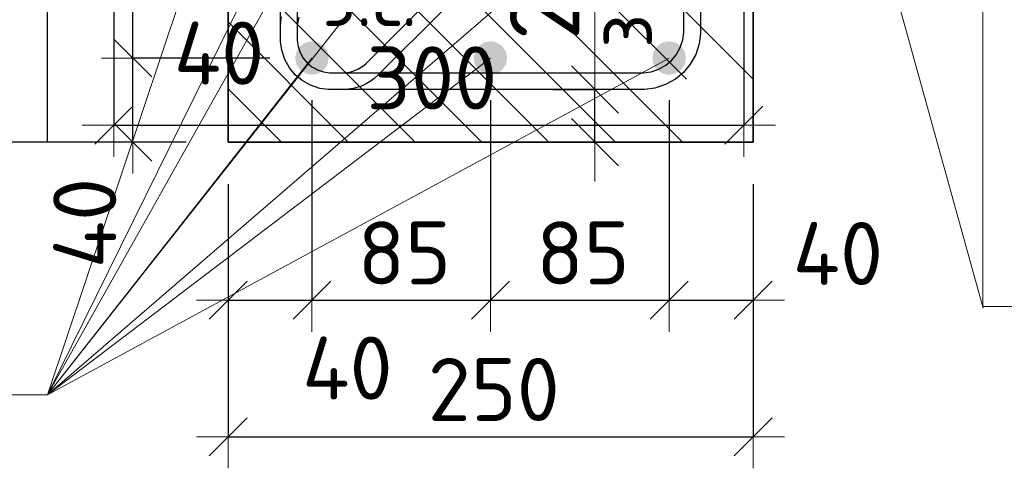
# Model space of a CAD drawing. Header units: metres. Extents: x -38 to 93, y -15 to 21.
# Tile 92 of 195: x 72.101 to 72.57, y 2.937 to 3.15. Entities that reach past the tile are written whole.
import ezdxf

# ---------------------------------------------------------------- set-up
doc = ezdxf.new("R2010")
doc.units = ezdxf.units.M
doc.header["$PDMODE"] = 65
doc.linetypes.add('______4', pattern=[0.135, 0.105, -0.03])
for name, color, linetype, lineweight in [('XR$3$Арм. стержнями нижней зоны', 180, 'Continuous', 35), ('XR$3$Арм.стержн. Хомут', 240, 'Continuous', 35), ('XR$3$Арм.стержн.горизонт. 1', 180, 'Continuous', 35), ('XR$3$ВК__отв в полу 1-2 эт', 220, 'Continuous', 25), ('XR$3$Размерная линия (1)', 7, 'Continuous', 13), ('XR$3$Размерная линия_ общее', 7, 'Continuous', 13), ('XR$5$Размерная линия (1)', 7, 'Continuous', 13)]:
    doc.layers.add(name, color=color, linetype=linetype, lineweight=lineweight)
doc.styles.add('ISOCPEUR', font='txt')
doc.dimstyles.new('DIMSTYLE_10', dxfattribs={"dimtxt": 0.033, "dimasz": 0.0375, "dimexe": 0, "dimexo": 0, "dimgap": 0.0165, "dimtad": 2, "dimdec": 0, "dimlfac": 1000, "dimrnd": 1, "dimzin": 12, "dimdsep": 46, "dimtxsty": 'ISOCPEUR', "dimblk1": 'ALL_ML_STRICH', "dimblk2": 'ALL_ML_STRICH', "dimsah": 1, "dimcen": 0, "dimclrd": 7, "dimclre": 256, "dimclrt": 7, "dimadec": 0, "dimazin": 0, "dimtfac": 1, "dimtdec": 0, "dimtix": 1, "dimtmove": 2, "dimatfit": 3, "dimfxl": 0, "dimtvp": 1.2, "dimtzin": 0, "dimlwd": 0, "dimlwe": -3, "dimarcsym": 0})
doc.dimstyles.new('DIMSTYLE_12', dxfattribs={"dimtxt": 0.03, "dimasz": 0.03, "dimexe": 0, "dimexo": 0, "dimgap": 0.015, "dimtad": 2, "dimdec": 0, "dimlfac": 1000, "dimrnd": 1, "dimzin": 12, "dimdsep": 46, "dimtxsty": 'ISOCPEUR', "dimblk1": 'ALL_ML_STRICH', "dimblk2": 'ALL_ML_STRICH', "dimsah": 1, "dimcen": 0, "dimclrd": 7, "dimclre": 256, "dimclrt": 7, "dimadec": 0, "dimazin": 0, "dimtfac": 1, "dimtdec": 0, "dimtix": 1, "dimtmove": 2, "dimatfit": 3, "dimfxl": 0, "dimtzin": 0, "dimlwd": 0, "dimlwe": -3, "dimarcsym": 0})
doc.dimstyles.new('DIMSTYLE_14', dxfattribs={"dimtxt": 0.03, "dimasz": 0.03, "dimexe": 0, "dimexo": 0, "dimgap": 0.015, "dimtad": 2, "dimdec": 0, "dimlfac": 1000, "dimrnd": 1, "dimzin": 12, "dimdsep": 46, "dimtxsty": 'ISOCPEUR', "dimblk1": 'ALL_ML_STRICH', "dimblk2": 'ALL_ML_STRICH', "dimsah": 1, "dimcen": 0, "dimclrd": 7, "dimclre": 256, "dimclrt": 7, "dimadec": 0, "dimazin": 0, "dimtfac": 1, "dimtdec": 0, "dimtix": 1, "dimtmove": 2, "dimatfit": 3, "dimfxl": 0, "dimtvp": 1.2, "dimtzin": 0, "dimlwd": 0, "dimlwe": -3, "dimarcsym": 0})
doc.dimstyles.new('DIMSTYLE_15', dxfattribs={"dimtxt": 0.03, "dimasz": 0.03, "dimexe": 0, "dimexo": 0, "dimgap": 0.015, "dimtad": 0, "dimdec": 0, "dimlfac": 1000, "dimrnd": 1, "dimzin": 12, "dimdsep": 46, "dimtxsty": 'ISOCPEUR', "dimblk1": 'ALL_ML_STRICH', "dimblk2": 'ALL_ML_STRICH', "dimsah": 1, "dimcen": 0, "dimclrd": 7, "dimclre": 256, "dimclrt": 7, "dimadec": 0, "dimazin": 0, "dimtfac": 1, "dimtdec": 0, "dimtix": 1, "dimtmove": 2, "dimatfit": 3, "dimfxl": 0, "dimtvp": 1.2, "dimtzin": 0, "dimlwd": 0, "dimlwe": -3, "dimarcsym": 0})
doc.dimstyles.new('DIMSTYLE_19', dxfattribs={"dimtxt": 0.03, "dimasz": 0.03, "dimexe": 0, "dimexo": 0, "dimgap": 0.015, "dimtad": 2, "dimdec": 0, "dimlfac": 1000, "dimrnd": 5, "dimzin": 12, "dimdsep": 46, "dimtxsty": 'ISOCPEUR', "dimblk1": 'ALL_ML_STRICH', "dimblk2": 'ALL_ML_STRICH', "dimsah": 1, "dimcen": 0, "dimclrd": 7, "dimclre": 256, "dimclrt": 7, "dimadec": 0, "dimazin": 0, "dimtfac": 1, "dimtdec": 0, "dimtix": 1, "dimtmove": 2, "dimatfit": 3, "dimfxl": 0, "dimtzin": 0, "dimlwd": 0, "dimlwe": -3, "dimarcsym": 0})
doc.dimstyles.new('DIMSTYLE_26', dxfattribs={"dimtxt": 0.03, "dimasz": 0.03, "dimexe": 0, "dimexo": 0, "dimgap": 0.015, "dimtad": 0, "dimdec": 0, "dimlfac": 1000, "dimrnd": 5, "dimzin": 12, "dimdsep": 46, "dimtxsty": 'ISOCPEUR', "dimblk1": 'ALL_ML_STRICH', "dimblk2": 'ALL_ML_STRICH', "dimsah": 1, "dimcen": 0, "dimclrd": 7, "dimclre": 256, "dimclrt": 7, "dimadec": 0, "dimazin": 0, "dimtfac": 1, "dimtdec": 0, "dimtix": 1, "dimtmove": 2, "dimatfit": 3, "dimfxl": 0, "dimtvp": 1.2, "dimtzin": 0, "dimlwd": 0, "dimlwe": -3, "dimarcsym": 0})

# ---------------------------------------------------------------- blocks, each defined once
blk = doc.blocks.new('ALL_ML_STRICH')
at = {"color": 0, "linetype": 'ByBlock', "lineweight": -2}
for p, q in [((0, -0.5), (0, 0.5)), ((-0.3, -0.3), (0.3, 0.3)), ((-1, 0), (0.5, 0))]:
    blk.add_line(p, q, dxfattribs=at)
blk = doc.blocks.new('*D63')
at = {"layer": 'DEFPOINTS', "color": 7, "linetype": 'Continuous', "lineweight": 13, "transparency": 33554687}
for p in [(72.20014, 3.17434), (72.20014, 3.13936), (72.22514, 3.13436)]:
    blk.add_point(p, dxfattribs=at)
at = {"layer": 'XR$3$Размерная линия_ общее', "color": 253, "linetype": 'Continuous', "lineweight": -2, "true_color": 0xa0a0a0, "transparency": 33554687}
for p, q in [((72.20014, 3.15936), (72.20014, 3.17434)), ((72.22514, 3.15436), (72.22514, 3.17434))]:
    blk.add_line(p, q, dxfattribs=at)
at = {"layer": 'XR$3$Размерная линия_ общее', "color": 7, "linetype": 'Continuous', "lineweight": -2, "transparency": 33554687}
blk.add_line((72.20014, 3.17434), (72.22514, 3.17434), dxfattribs=at)
at = {"layer": 'XR$3$Размерная линия_ общее', "color": 7, "linetype": 'Continuous', "lineweight": 13, "transparency": 33554687, "xscale": 0.0375, "yscale": 0.0375, "zscale": 0.0375, "rotation": 180}
blk.add_blockref('ALL_ML_STRICH', (72.20014, 3.17434), dxfattribs=at)
at = {"layer": 'XR$3$Размерная линия_ общее', "color": 7, "linetype": 'Continuous', "lineweight": 13, "transparency": 33554687, "xscale": 0.0375, "yscale": 0.0375, "zscale": 0.0375}
blk.add_blockref('ALL_ML_STRICH', (72.22514, 3.17434), dxfattribs=at)
at = {"layer": 'XR$3$Размерная линия_ общее', "color": 7, "linetype": 'Continuous', "lineweight": 13, "transparency": 33554687, "insert": (72.27186, 3.19834), "char_height": 0.033, "width": 0.066, "attachment_point": 5, "style": 'ISOCPEUR'}
blk.add_mtext('\\A1;{25}', dxfattribs=at)
at = {"layer": 'XR$3$Размерная линия_ общее', "color": 7, "linetype": 'Continuous', "lineweight": 13, "transparency": 33554687, "insert": (72.24492, 3.17413), "char_height": 0.027, "width": 0.00135, "attachment_point": 1, "line_spacing_factor": 0.60241, "style": 'ISOCPEUR'}
blk.add_mtext('з.с.', dxfattribs=at)
blk = doc.blocks.new('*D64')
at = {"layer": 'DEFPOINTS', "color": 7, "linetype": 'Continuous', "lineweight": 13, "transparency": 33554687}
for p in [(72.33484, 3.11697), (72.33984, 3.09197), (72.37483, 3.09197)]:
    blk.add_point(p, dxfattribs=at)
at = {"layer": 'XR$3$Размерная линия_ общее', "color": 253, "linetype": 'Continuous', "lineweight": -2, "true_color": 0xa0a0a0, "transparency": 33554687}
for p, q in [((72.35484, 3.11697), (72.37483, 3.11697)), ((72.35984, 3.09197), (72.37483, 3.09197))]:
    blk.add_line(p, q, dxfattribs=at)
at = {"layer": 'XR$3$Размерная линия_ общее', "color": 7, "linetype": 'Continuous', "lineweight": -2, "transparency": 33554687}
blk.add_line((72.37483, 3.09197), (72.37483, 3.11697), dxfattribs=at)
at = {"layer": 'XR$3$Размерная линия_ общее', "color": 7, "linetype": 'Continuous', "lineweight": 13, "transparency": 33554687, "xscale": 0.0375, "yscale": 0.0375, "zscale": 0.0375}
for p, rotation in [((72.37483, 3.11697), 90), ((72.37483, 3.09197), 270)]:
    blk.add_blockref('ALL_ML_STRICH', p, dxfattribs=dict(at, rotation=rotation))
at = {"layer": 'XR$3$Размерная линия_ общее', "color": 7, "linetype": 'Continuous', "lineweight": 13, "transparency": 33554687, "insert": (72.37504, 3.13675), "char_height": 0.027, "width": 0.00135, "attachment_point": 1, "rotation": 90, "line_spacing_factor": 0.60241, "style": 'ISOCPEUR'}
blk.add_mtext('з.с.', dxfattribs=at)
at = {"layer": 'XR$3$Размерная линия_ общее', "color": 7, "linetype": 'Continuous', "lineweight": 13, "transparency": 33554687, "insert": (72.35083, 3.1637), "char_height": 0.033, "width": 0.066, "attachment_point": 5, "rotation": 90, "style": 'ISOCPEUR'}
blk.add_mtext('\\A1;{25}', dxfattribs=at)
blk = doc.blocks.new('*D73')
at = {"layer": 'DEFPOINTS', "color": 7, "linetype": 'Continuous', "lineweight": 13, "transparency": 33554687}
for p in [(72.20018, 3.39197), (72.07983, 3.09197), (72.20014, 3.09197)]:
    blk.add_point(p, dxfattribs=at)
at = {"layer": 'XR$3$Размерная линия (1)', "color": 9, "linetype": 'Continuous', "lineweight": -2, "true_color": 0xc7c7c7, "transparency": 33554687}
for p, q in [((72.18018, 3.39197), (72.07983, 3.39197)), ((72.18014, 3.09197), (72.07983, 3.09197))]:
    blk.add_line(p, q, dxfattribs=at)
at = {"layer": 'XR$3$Размерная линия (1)', "color": 7, "linetype": 'Continuous', "lineweight": -2, "transparency": 33554687}
blk.add_line((72.07983, 3.09197), (72.07983, 3.39197), dxfattribs=at)
at = {"layer": 'XR$3$Размерная линия (1)', "color": 7, "linetype": 'Continuous', "lineweight": 13, "transparency": 33554687, "xscale": 0.03, "yscale": 0.03, "zscale": 0.03}
for p, rotation in [((72.07983, 3.39197), 90), ((72.07983, 3.09197), 270)]:
    blk.add_blockref('ALL_ML_STRICH', p, dxfattribs=dict(at, rotation=rotation))
at = {"layer": 'XR$3$Размерная линия (1)', "color": 7, "linetype": 'Continuous', "lineweight": 13, "transparency": 33554687, "insert": (72.05733, 3.24347), "char_height": 0.03, "width": 0.09, "attachment_point": 5, "rotation": 90, "style": 'ISOCPEUR'}
blk.add_mtext('\\A1;{300}', dxfattribs=at)
blk = doc.blocks.new('*D74')
at = {"layer": 'DEFPOINTS', "color": 7, "linetype": 'Continuous', "lineweight": 13, "transparency": 33554687}
for p in [(72.20018, 3.09197), (72.45014, 3.09197), (72.20018, 2.95174)]:
    blk.add_point(p, dxfattribs=at)
at = {"layer": 'XR$3$Размерная линия (1)', "color": 9, "linetype": 'Continuous', "lineweight": -2, "true_color": 0xc7c7c7, "transparency": 33554687}
for p, q in [((72.20018, 3.07197), (72.20018, 2.95174)), ((72.45014, 3.07197), (72.45014, 2.95174))]:
    blk.add_line(p, q, dxfattribs=at)
at = {"layer": 'XR$3$Размерная линия (1)', "color": 7, "linetype": 'Continuous', "lineweight": -2, "transparency": 33554687}
blk.add_line((72.20018, 2.95174), (72.45014, 2.95174), dxfattribs=at)
at = {"layer": 'XR$3$Размерная линия (1)', "color": 7, "linetype": 'Continuous', "lineweight": 13, "transparency": 33554687, "xscale": 0.03, "yscale": 0.03, "zscale": 0.03, "rotation": 180}
blk.add_blockref('ALL_ML_STRICH', (72.20018, 2.95174), dxfattribs=at)
at = {"layer": 'XR$3$Размерная линия (1)', "color": 7, "linetype": 'Continuous', "lineweight": 13, "transparency": 33554687, "xscale": 0.03, "yscale": 0.03, "zscale": 0.03}
blk.add_blockref('ALL_ML_STRICH', (72.45014, 2.95174), dxfattribs=at)
at = {"layer": 'XR$3$Размерная линия (1)', "color": 7, "linetype": 'Continuous', "lineweight": 13, "transparency": 33554687, "insert": (72.32666, 2.97424), "char_height": 0.03, "width": 0.09, "attachment_point": 5, "style": 'ISOCPEUR'}
blk.add_mtext('\\A1;{250}', dxfattribs=at)
blk = doc.blocks.new('*D75')
at = {"layer": 'DEFPOINTS', "color": 7, "linetype": 'Continuous', "lineweight": 13, "transparency": 33554687}
for p in [(72.2401, 3.13197), (72.20018, 3.09197), (72.20018, 3.01674)]:
    blk.add_point(p, dxfattribs=at)
at = {"layer": 'XR$3$Размерная линия (1)', "color": 9, "linetype": 'Continuous', "lineweight": -2, "true_color": 0xc7c7c7, "transparency": 33554687}
for p, q in [((72.2401, 3.11197), (72.2401, 3.01674)), ((72.20018, 3.07197), (72.20018, 3.01674))]:
    blk.add_line(p, q, dxfattribs=at)
at = {"layer": 'XR$3$Размерная линия (1)', "color": 7, "linetype": 'Continuous', "lineweight": -2, "transparency": 33554687}
blk.add_line((72.20018, 3.01674), (72.2401, 3.01674), dxfattribs=at)
at = {"layer": 'XR$3$Размерная линия (1)', "color": 7, "linetype": 'Continuous', "lineweight": 13, "transparency": 33554687, "xscale": 0.03, "yscale": 0.03, "zscale": 0.03, "rotation": 180}
blk.add_blockref('ALL_ML_STRICH', (72.20018, 3.01674), dxfattribs=at)
at = {"layer": 'XR$3$Размерная линия (1)', "color": 7, "linetype": 'Continuous', "lineweight": 13, "transparency": 33554687, "xscale": 0.03, "yscale": 0.03, "zscale": 0.03}
blk.add_blockref('ALL_ML_STRICH', (72.2401, 3.01674), dxfattribs=at)
at = {"layer": 'XR$3$Размерная линия (1)', "color": 7, "linetype": 'Continuous', "lineweight": 13, "transparency": 33554687, "insert": (72.25698, 2.98442), "char_height": 0.03, "width": 0.06, "attachment_point": 5, "style": 'ISOCPEUR'}
blk.add_mtext('\\A1;{40}', dxfattribs=at)
blk = doc.blocks.new('*D76')
at = {"layer": 'DEFPOINTS', "color": 7, "linetype": 'Continuous', "lineweight": 13, "transparency": 33554687}
for p in [(72.2401, 3.13197), (72.3251, 3.13197), (72.2401, 3.01674)]:
    blk.add_point(p, dxfattribs=at)
at = {"layer": 'XR$3$Размерная линия (1)', "color": 9, "linetype": 'Continuous', "lineweight": -2, "true_color": 0xc7c7c7, "transparency": 33554687}
for p, q in [((72.2401, 3.11197), (72.2401, 3.01674)), ((72.3251, 3.11197), (72.3251, 3.01674))]:
    blk.add_line(p, q, dxfattribs=at)
at = {"layer": 'XR$3$Размерная линия (1)', "color": 7, "linetype": 'Continuous', "lineweight": -2, "transparency": 33554687}
blk.add_line((72.2401, 3.01674), (72.3251, 3.01674), dxfattribs=at)
at = {"layer": 'XR$3$Размерная линия (1)', "color": 7, "linetype": 'Continuous', "lineweight": 13, "transparency": 33554687, "xscale": 0.03, "yscale": 0.03, "zscale": 0.03, "rotation": 180}
blk.add_blockref('ALL_ML_STRICH', (72.2401, 3.01674), dxfattribs=at)
at = {"layer": 'XR$3$Размерная линия (1)', "color": 7, "linetype": 'Continuous', "lineweight": 13, "transparency": 33554687, "xscale": 0.03, "yscale": 0.03, "zscale": 0.03}
blk.add_blockref('ALL_ML_STRICH', (72.3251, 3.01674), dxfattribs=at)
at = {"layer": 'XR$3$Размерная линия (1)', "color": 7, "linetype": 'Continuous', "lineweight": 13, "transparency": 33554687, "insert": (72.2841, 3.03924), "char_height": 0.03, "width": 0.06, "attachment_point": 5, "style": 'ISOCPEUR'}
blk.add_mtext('\\A1;{85}', dxfattribs=at)
blk = doc.blocks.new('*D77')
at = {"layer": 'DEFPOINTS', "color": 7, "linetype": 'Continuous', "lineweight": 13, "transparency": 33554687}
for p in [(72.3251, 3.13197), (72.41018, 3.13197), (72.3251, 3.01674)]:
    blk.add_point(p, dxfattribs=at)
at = {"layer": 'XR$3$Размерная линия (1)', "color": 9, "linetype": 'Continuous', "lineweight": -2, "true_color": 0xc7c7c7, "transparency": 33554687}
for p, q in [((72.3251, 3.11197), (72.3251, 3.01674)), ((72.41018, 3.11197), (72.41018, 3.01674))]:
    blk.add_line(p, q, dxfattribs=at)
at = {"layer": 'XR$3$Размерная линия (1)', "color": 7, "linetype": 'Continuous', "lineweight": -2, "transparency": 33554687}
blk.add_line((72.3251, 3.01674), (72.41018, 3.01674), dxfattribs=at)
at = {"layer": 'XR$3$Размерная линия (1)', "color": 7, "linetype": 'Continuous', "lineweight": 13, "transparency": 33554687, "xscale": 0.03, "yscale": 0.03, "zscale": 0.03, "rotation": 180}
blk.add_blockref('ALL_ML_STRICH', (72.3251, 3.01674), dxfattribs=at)
at = {"layer": 'XR$3$Размерная линия (1)', "color": 7, "linetype": 'Continuous', "lineweight": 13, "transparency": 33554687, "xscale": 0.03, "yscale": 0.03, "zscale": 0.03}
blk.add_blockref('ALL_ML_STRICH', (72.41018, 3.01674), dxfattribs=at)
at = {"layer": 'XR$3$Размерная линия (1)', "color": 7, "linetype": 'Continuous', "lineweight": 13, "transparency": 33554687, "insert": (72.36914, 3.03924), "char_height": 0.03, "width": 0.06, "attachment_point": 5, "style": 'ISOCPEUR'}
blk.add_mtext('\\A1;{85}', dxfattribs=at)
blk = doc.blocks.new('*D78')
at = {"layer": 'DEFPOINTS', "color": 7, "linetype": 'Continuous', "lineweight": 13, "transparency": 33554687}
for p in [(72.41018, 3.13197), (72.45014, 3.09197), (72.41018, 3.01674)]:
    blk.add_point(p, dxfattribs=at)
at = {"layer": 'XR$3$Размерная линия (1)', "color": 9, "linetype": 'Continuous', "lineweight": -2, "true_color": 0xc7c7c7, "transparency": 33554687}
for p, q in [((72.41018, 3.11197), (72.41018, 3.01674)), ((72.45014, 3.07197), (72.45014, 3.01674))]:
    blk.add_line(p, q, dxfattribs=at)
at = {"layer": 'XR$3$Размерная линия (1)', "color": 7, "linetype": 'Continuous', "lineweight": -2, "transparency": 33554687}
blk.add_line((72.41018, 3.01674), (72.45014, 3.01674), dxfattribs=at)
at = {"layer": 'XR$3$Размерная линия (1)', "color": 7, "linetype": 'Continuous', "lineweight": 13, "transparency": 33554687, "xscale": 0.03, "yscale": 0.03, "zscale": 0.03, "rotation": 180}
blk.add_blockref('ALL_ML_STRICH', (72.41018, 3.01674), dxfattribs=at)
at = {"layer": 'XR$3$Размерная линия (1)', "color": 7, "linetype": 'Continuous', "lineweight": 13, "transparency": 33554687, "xscale": 0.03, "yscale": 0.03, "zscale": 0.03}
blk.add_blockref('ALL_ML_STRICH', (72.45014, 3.01674), dxfattribs=at)
at = {"layer": 'XR$3$Размерная линия (1)', "color": 7, "linetype": 'Continuous', "lineweight": 13, "transparency": 33554687, "insert": (72.49048, 3.03894), "char_height": 0.03, "width": 0.06, "attachment_point": 5, "style": 'ISOCPEUR'}
blk.add_mtext('\\A1;{40}', dxfattribs=at)
blk = doc.blocks.new('*D369')
at = {"layer": 'DEFPOINTS', "color": 7, "linetype": 'Continuous', "lineweight": 13, "transparency": 33554687}
for p in [(72.2401, 3.13197), (72.15483, 3.09197), (72.20014, 3.09197)]:
    blk.add_point(p, dxfattribs=at)
at = {"layer": 'XR$3$Размерная линия (1)', "color": 9, "linetype": 'Continuous', "lineweight": -2, "true_color": 0xc7c7c7, "transparency": 33554687}
for p, q in [((72.2201, 3.13197), (72.15483, 3.13197)), ((72.18014, 3.09197), (72.15483, 3.09197))]:
    blk.add_line(p, q, dxfattribs=at)
at = {"layer": 'XR$3$Размерная линия (1)', "color": 7, "linetype": 'Continuous', "lineweight": -2, "transparency": 33554687}
blk.add_line((72.15483, 3.09197), (72.15483, 3.13197), dxfattribs=at)
at = {"layer": 'XR$3$Размерная линия (1)', "color": 7, "linetype": 'Continuous', "lineweight": 13, "transparency": 33554687, "xscale": 0.03, "yscale": 0.03, "zscale": 0.03}
for p, rotation in [((72.15483, 3.13197), 90), ((72.15483, 3.09197), 270)]:
    blk.add_blockref('ALL_ML_STRICH', p, dxfattribs=dict(at, rotation=rotation))
at = {"layer": 'XR$3$Размерная линия (1)', "color": 7, "linetype": 'Continuous', "lineweight": 13, "transparency": 33554687, "insert": (72.13193, 3.05341), "char_height": 0.03, "width": 0.06, "attachment_point": 5, "rotation": 90, "style": 'ISOCPEUR'}
blk.add_mtext('\\A1;{40}', dxfattribs=at)
blk = doc.blocks.new('*D370')
at = {"layer": 'DEFPOINTS', "color": 7, "linetype": 'Continuous', "lineweight": 13, "transparency": 33554687}
for p in [(72.2401, 3.22697), (72.15483, 3.13197), (72.2401, 3.13197)]:
    blk.add_point(p, dxfattribs=at)
at = {"layer": 'XR$3$Размерная линия (1)', "color": 9, "linetype": 'Continuous', "lineweight": -2, "true_color": 0xc7c7c7, "transparency": 33554687}
for p, q in [((72.2201, 3.22697), (72.15483, 3.22697)), ((72.2201, 3.13197), (72.15483, 3.13197))]:
    blk.add_line(p, q, dxfattribs=at)
at = {"layer": 'XR$3$Размерная линия (1)', "color": 7, "linetype": 'Continuous', "lineweight": -2, "transparency": 33554687}
blk.add_line((72.15483, 3.13197), (72.15483, 3.22697), dxfattribs=at)
at = {"layer": 'XR$3$Размерная линия (1)', "color": 7, "linetype": 'Continuous', "lineweight": 13, "transparency": 33554687, "xscale": 0.03, "yscale": 0.03, "zscale": 0.03}
for p, rotation in [((72.15483, 3.22697), 90), ((72.15483, 3.13197), 270)]:
    blk.add_blockref('ALL_ML_STRICH', p, dxfattribs=dict(at, rotation=rotation))
at = {"layer": 'XR$3$Размерная линия (1)', "color": 7, "linetype": 'Continuous', "lineweight": 13, "transparency": 33554687, "insert": (72.13233, 3.18097), "char_height": 0.03, "width": 0.06, "attachment_point": 5, "rotation": 90, "style": 'ISOCPEUR'}
blk.add_mtext('\\A1;{95}', dxfattribs=at)
blk = doc.blocks.new('*D603')
at = {"layer": 'DEFPOINTS', "color": 7, "linetype": 'Continuous', "lineweight": 13, "transparency": 33554687}
for p in [(72.14573, 3.249), (72.44573, 3.249), (72.14573, 3.10001)]:
    blk.add_point(p, dxfattribs=at)
at = {"layer": 'XR$5$Размерная линия (1)', "color": 9, "linetype": 'Continuous', "lineweight": -2, "true_color": 0xc7c7c7, "transparency": 33554687}
for p, q in [((72.14573, 3.229), (72.14573, 3.10001)), ((72.44573, 3.229), (72.44573, 3.10001))]:
    blk.add_line(p, q, dxfattribs=at)
at = {"layer": 'XR$5$Размерная линия (1)', "color": 7, "linetype": 'Continuous', "lineweight": -2, "transparency": 33554687}
blk.add_line((72.14573, 3.10001), (72.44573, 3.10001), dxfattribs=at)
at = {"layer": 'XR$5$Размерная линия (1)', "color": 7, "linetype": 'Continuous', "lineweight": 13, "transparency": 33554687, "xscale": 0.03, "yscale": 0.03, "zscale": 0.03, "rotation": 180}
blk.add_blockref('ALL_ML_STRICH', (72.14573, 3.10001), dxfattribs=at)
at = {"layer": 'XR$5$Размерная линия (1)', "color": 7, "linetype": 'Continuous', "lineweight": 13, "transparency": 33554687, "xscale": 0.03, "yscale": 0.03, "zscale": 0.03}
blk.add_blockref('ALL_ML_STRICH', (72.44573, 3.10001), dxfattribs=at)
at = {"layer": 'XR$5$Размерная линия (1)', "color": 7, "linetype": 'Continuous', "lineweight": 13, "transparency": 33554687, "insert": (72.29723, 3.12251), "char_height": 0.03, "width": 0.09, "attachment_point": 5, "style": 'ISOCPEUR'}
blk.add_mtext('\\A1;{300}', dxfattribs=at)
blk = doc.blocks.new('*D604')
at = {"layer": 'DEFPOINTS', "color": 7, "linetype": 'Continuous', "lineweight": 13, "transparency": 33554687}
for p in [(72.18565, 3.289), (72.14573, 3.249), (72.14573, 3.17501)]:
    blk.add_point(p, dxfattribs=at)
at = {"layer": 'XR$5$Размерная линия (1)', "color": 9, "linetype": 'Continuous', "lineweight": -2, "true_color": 0xc7c7c7, "transparency": 33554687}
for p, q in [((72.18565, 3.269), (72.18565, 3.17501)), ((72.14573, 3.229), (72.14573, 3.17501))]:
    blk.add_line(p, q, dxfattribs=at)
at = {"layer": 'XR$5$Размерная линия (1)', "color": 7, "linetype": 'Continuous', "lineweight": -2, "transparency": 33554687}
blk.add_line((72.14573, 3.17501), (72.18565, 3.17501), dxfattribs=at)
at = {"layer": 'XR$5$Размерная линия (1)', "color": 7, "linetype": 'Continuous', "lineweight": 13, "transparency": 33554687, "xscale": 0.03, "yscale": 0.03, "zscale": 0.03, "rotation": 180}
blk.add_blockref('ALL_ML_STRICH', (72.14573, 3.17501), dxfattribs=at)
at = {"layer": 'XR$5$Размерная линия (1)', "color": 7, "linetype": 'Continuous', "lineweight": 13, "transparency": 33554687, "xscale": 0.03, "yscale": 0.03, "zscale": 0.03}
blk.add_blockref('ALL_ML_STRICH', (72.18565, 3.17501), dxfattribs=at)
at = {"layer": 'XR$5$Размерная линия (1)', "color": 7, "linetype": 'Continuous', "lineweight": 13, "transparency": 33554687, "insert": (72.19582, 3.1343), "char_height": 0.03, "width": 0.06, "attachment_point": 5, "style": 'ISOCPEUR'}
blk.add_mtext('\\A1;{40}', dxfattribs=at)

msp = doc.modelspace()

# ---------------------------------------------------------------- hatches: boundary and pattern name
at = {"linetype": 'Continuous', "lineweight": 25, "transparency": 33554687}
h = msp.add_hatch(dxfattribs=at)
h.set_pattern_fill('__________540', scale=0.015, style=0, pattern_type=2)
h.set_pattern_definition([(135, (0, 0), (-0.031819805, -0.031819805), [0.4, -0.05, 0, -0.05]), (135, (-0.01591, -0.01591), (-0.031819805, -0.031819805), [0.8, -0.1, 0.1, -0.1])])
h.paths.add_polyline_path([(72.20014, 3.09197), (72.45014, 3.09197), (72.45014, 3.19197), (72.20014, 3.19197)], flags=0)
at = {"layer": 'XR$3$Арм.стержн.горизонт. 1', "linetype": 'Continuous', "lineweight": 50, "transparency": 33554687}
for points in [[(72.24806, 3.13197), (72.24745, 3.13503), (72.24572, 3.13763), (72.24312, 3.13936), (72.24006, 3.13997), (72.237, 3.13936), (72.23441, 3.13763), (72.23267, 3.13503), (72.23206, 3.13197), (72.23267, 3.12891), (72.23441, 3.12632), (72.237, 3.12458), (72.24006, 3.12397), (72.24312, 3.12458), (72.24572, 3.12632), (72.24745, 3.12891)], [(72.33306, 3.13197), (72.33245, 3.13503), (72.33072, 3.13763), (72.32812, 3.13936), (72.32506, 3.13997), (72.322, 3.13936), (72.31941, 3.13763), (72.31767, 3.13503), (72.31706, 3.13197), (72.31767, 3.12891), (72.31941, 3.12632), (72.322, 3.12458), (72.32506, 3.12397), (72.32812, 3.12458), (72.33072, 3.12632), (72.33245, 3.12891)], [(72.41814, 3.13197), (72.41753, 3.13503), (72.4158, 3.13763), (72.4132, 3.13936), (72.41014, 3.13997), (72.40708, 3.13936), (72.40448, 3.13763), (72.40275, 3.13503), (72.40214, 3.13197), (72.40275, 3.12891), (72.40448, 3.12632), (72.40708, 3.12458), (72.41014, 3.12397), (72.4132, 3.12458), (72.4158, 3.12632), (72.41753, 3.12891)]]:
    msp.add_hatch(color=7, dxfattribs=at).paths.add_polyline_path(points)

# ---------------------------------------------------------------- linework, layer by layer
at = {"color": 7, "linetype": '______4', "lineweight": 25, "transparency": 33554687}
msp.add_line((72.11412, 3.09197), (72.11412, 3.49197), dxfattribs=at)
at = {"color": 7, "linetype": 'Continuous', "lineweight": 35, "transparency": 33554687}
for p, q in [((72.20014, 3.19197), (72.20014, 3.09197)), ((72.45014, 3.09197), (72.45014, 3.19197)), ((72.20014, 3.09197), (72.45014, 3.09197))]:
    msp.add_line(p, q, dxfattribs=at)
at = {"color": 7, "linetype": 'Continuous', "lineweight": 13, "transparency": 33554687}
msp.add_line((72.37483, 3.11697), (72.37483, 3.18097), dxfattribs=at)
at = {"layer": 'XR$3$Арм. стержнями нижней зоны', "color": 7, "linetype": 'Continuous', "lineweight": 13, "transparency": 33554687}
for q in [(72.55952, 3.23697), (72.78552, 3.01381)]:
    msp.add_line((72.55952, 3.01381), q, dxfattribs=at)
at = {"layer": 'XR$3$Арм.стержн. Хомут', "color": 40, "linetype": 'Continuous', "lineweight": 25, "transparency": 33554687}
for points in [[(72.30331, 3.15558), (72.27132, 3.12359), (72.26969, 3.12218), (72.26788, 3.12087), (72.26594, 3.11973), (72.26394, 3.1188), (72.26187, 3.11805), (72.2597, 3.11748), (72.25749, 3.11712), (72.25534, 3.11697), (72.24795, 3.11697), (72.24378, 3.11755), (72.23943, 3.11899), (72.23542, 3.12123), (72.23212, 3.12399), (72.22936, 3.12729), (72.22712, 3.1313), (72.22568, 3.13565), (72.2251, 3.13982), (72.2251, 3.3373)], [(72.42514, 3.3373), (72.42514, 3.14365), (72.42446, 3.13877), (72.42279, 3.13369), (72.42017, 3.12901), (72.41695, 3.12516), (72.4131, 3.12194), (72.40842, 3.11933), (72.40334, 3.11765), (72.39846, 3.11697), (72.24795, 3.11697), (72.24378, 3.11755), (72.23943, 3.11899), (72.23542, 3.12123), (72.23212, 3.12399), (72.22936, 3.12729), (72.22712, 3.1313), (72.22568, 3.13565), (72.2251, 3.13982), (72.2251, 3.14721), (72.22525, 3.14936), (72.22561, 3.15157)], [(72.30331, 3.15558), (72.27132, 3.12359), (72.26969, 3.12218), (72.26788, 3.12087), (72.26594, 3.11973), (72.26394, 3.1188), (72.26187, 3.11805), (72.2597, 3.11748), (72.25749, 3.11712), (72.25534, 3.11697), (72.24795, 3.11697), (72.24378, 3.11755), (72.23943, 3.11899), (72.23542, 3.12123), (72.23212, 3.12399), (72.22936, 3.12729), (72.22712, 3.1313), (72.22568, 3.13565), (72.2251, 3.13982), (72.2251, 3.3373)], [(72.42514, 3.3373), (72.42514, 3.14365), (72.42446, 3.13877), (72.42279, 3.13369), (72.42017, 3.12901), (72.41695, 3.12516), (72.4131, 3.12194), (72.40842, 3.11933), (72.40334, 3.11765), (72.39846, 3.11697), (72.24795, 3.11697), (72.24378, 3.11755), (72.23943, 3.11899), (72.23542, 3.12123), (72.23212, 3.12399), (72.22936, 3.12729), (72.22712, 3.1313), (72.22568, 3.13565), (72.2251, 3.13982), (72.2251, 3.14721), (72.22525, 3.14936), (72.22561, 3.15157)], [(72.30331, 3.15558), (72.27132, 3.12359), (72.26969, 3.12218), (72.26788, 3.12087), (72.26594, 3.11973), (72.26394, 3.1188), (72.26187, 3.11805), (72.2597, 3.11748), (72.25749, 3.11712), (72.25534, 3.11697), (72.24795, 3.11697), (72.24378, 3.11755), (72.23943, 3.11899), (72.23542, 3.12123), (72.23212, 3.12399), (72.22936, 3.12729), (72.22712, 3.1313), (72.22568, 3.13565), (72.2251, 3.13982), (72.2251, 3.3373)], [(72.42514, 3.3373), (72.42514, 3.14365), (72.42446, 3.13877), (72.42279, 3.13369), (72.42017, 3.12901), (72.41695, 3.12516), (72.4131, 3.12194), (72.40842, 3.11933), (72.40334, 3.11765), (72.39846, 3.11697), (72.24795, 3.11697), (72.24378, 3.11755), (72.23943, 3.11899), (72.23542, 3.12123), (72.23212, 3.12399), (72.22936, 3.12729), (72.22712, 3.1313), (72.22568, 3.13565), (72.2251, 3.13982), (72.2251, 3.14721), (72.22525, 3.14936), (72.22561, 3.15157)], [(72.23382, 3.15137), (72.23345, 3.14992), (72.23321, 3.14844), (72.2331, 3.14692), (72.2331, 3.14038), (72.23351, 3.13747), (72.23447, 3.13454), (72.23598, 3.13185), (72.2378, 3.12967), (72.23998, 3.12785), (72.24267, 3.12634), (72.2456, 3.12538), (72.24851, 3.12497), (72.39791, 3.12497), (72.40152, 3.12548), (72.40519, 3.12668), (72.40854, 3.12856), (72.41127, 3.13084), (72.41355, 3.13357), (72.41543, 3.13693), (72.41664, 3.14059), (72.41714, 3.1442), (72.41714, 3.33674)], [(72.2331, 3.33674), (72.2331, 3.14038), (72.23351, 3.13747), (72.23447, 3.13454), (72.23598, 3.13185), (72.2378, 3.12967), (72.23998, 3.12785), (72.24267, 3.12634), (72.2456, 3.12538), (72.24851, 3.12497), (72.25505, 3.12497), (72.25657, 3.12508), (72.25805, 3.12532), (72.2595, 3.1257), (72.26088, 3.12619), (72.26221, 3.12682), (72.2635, 3.12758), (72.26472, 3.12846), (72.26586, 3.12945), (72.29765, 3.16124)], [(72.23382, 3.15137), (72.23345, 3.14992), (72.23321, 3.14844), (72.2331, 3.14692), (72.2331, 3.14038), (72.23351, 3.13747), (72.23447, 3.13454), (72.23598, 3.13185), (72.2378, 3.12967), (72.23998, 3.12785), (72.24267, 3.12634), (72.2456, 3.12538), (72.24851, 3.12497), (72.39791, 3.12497), (72.40152, 3.12548), (72.40519, 3.12668), (72.40854, 3.12856), (72.41127, 3.13084), (72.41355, 3.13357), (72.41543, 3.13693), (72.41664, 3.14059), (72.41714, 3.1442), (72.41714, 3.33674)], [(72.2331, 3.33674), (72.2331, 3.14038), (72.23351, 3.13747), (72.23447, 3.13454), (72.23598, 3.13185), (72.2378, 3.12967), (72.23998, 3.12785), (72.24267, 3.12634), (72.2456, 3.12538), (72.24851, 3.12497), (72.25505, 3.12497), (72.25657, 3.12508), (72.25805, 3.12532), (72.2595, 3.1257), (72.26088, 3.12619), (72.26221, 3.12682), (72.2635, 3.12758), (72.26472, 3.12846), (72.26586, 3.12945), (72.29765, 3.16124)], [(72.23382, 3.15137), (72.23345, 3.14992), (72.23321, 3.14844), (72.2331, 3.14692), (72.2331, 3.14038), (72.23351, 3.13747), (72.23447, 3.13454), (72.23598, 3.13185), (72.2378, 3.12967), (72.23998, 3.12785), (72.24267, 3.12634), (72.2456, 3.12538), (72.24851, 3.12497), (72.39791, 3.12497), (72.40152, 3.12548), (72.40519, 3.12668), (72.40854, 3.12856), (72.41127, 3.13084), (72.41355, 3.13357), (72.41543, 3.13693), (72.41664, 3.14059), (72.41714, 3.1442), (72.41714, 3.33674)], [(72.2331, 3.33674), (72.2331, 3.14038), (72.23351, 3.13747), (72.23447, 3.13454), (72.23598, 3.13185), (72.2378, 3.12967), (72.23998, 3.12785), (72.24267, 3.12634), (72.2456, 3.12538), (72.24851, 3.12497), (72.25505, 3.12497), (72.25657, 3.12508), (72.25805, 3.12532), (72.2595, 3.1257), (72.26088, 3.12619), (72.26221, 3.12682), (72.2635, 3.12758), (72.26472, 3.12846), (72.26586, 3.12945), (72.29765, 3.16124)]]:
    msp.add_lwpolyline(points, dxfattribs=at)
at = {"layer": 'XR$3$Арм.стержн.горизонт. 1', "color": 7, "linetype": 'Continuous', "lineweight": 13, "transparency": 33554687}
for p, q in [((72.11417, 2.97167), (72.32503, 3.34697)), ((72.11417, 2.97167), (72.4101, 3.34697)), ((72.11417, 2.97167), (72.2401, 3.34697)), ((72.11417, 2.97167), (72.24006, 3.22697)), ((72.11417, 2.97167), (72.41014, 3.22697)), ((72.11417, 2.97167), (72.32506, 3.13197)), ((72.11417, 2.97167), (72.41014, 3.13197)), ((72.11417, 2.97167), (72.24006, 3.13197)), ((71.88817, 2.97167), (72.11417, 2.97167))]:
    msp.add_line(p, q, dxfattribs=at)
at = {"layer": 'XR$3$ВК__отв в полу 1-2 эт', "color": 7, "linetype": 'Continuous', "lineweight": 13, "transparency": 33554687}
msp.add_line((72.50018, 3.22692), (72.55964, 3.01299), dxfattribs=at)

# ---------------------------------------------------------------- dimensions: what is measured, and where the dimension line sits
at = {"layer": 'XR$3$Размерная линия (1)', "color": 7, "linetype": 'Continuous', "lineweight": 13, "transparency": 33554687}
for base, p1, p2, dimstyle, picture, middle in [((72.07983, 3.39197), (72.18014, 3.09197), (72.18018, 3.39197), 'DIMSTYLE_12', '*D73', (72.05733, 3.24347)), ((72.15483, 3.22697), (72.2201, 3.13197), (72.2201, 3.22697), 'DIMSTYLE_12', '*D370', (72.13233, 3.18097)), ((72.15483, 3.13197), (72.18014, 3.09197), (72.2201, 3.13197), 'DIMSTYLE_14', '*D369', (72.13193, 3.05341))]:
    dim = msp.add_linear_dim(base=base, p1=p1, p2=p2, angle=90, dimstyle=dimstyle, override={"dimpost": '<>', "dimclrd": 7, "dimclre": 9, "dimclrt": 7, "dimlwd": 0, "dimlwe": 65533}, dxfattribs=at)
    dim.commit()
    dim.dimension.update_dxf_attribs({"geometry": picture, "text_midpoint": middle, "dimtype": 160})
for base, p1, p2, dimstyle, picture, middle in [((72.2401, 3.01674), (72.20018, 3.07197), (72.2401, 3.11197), 'DIMSTYLE_15', '*D75', (72.25698, 2.98442)), ((72.3251, 3.01674), (72.2401, 3.11197), (72.3251, 3.11197), 'DIMSTYLE_12', '*D76', (72.2841, 3.03924)), ((72.41018, 3.01674), (72.3251, 3.11197), (72.41018, 3.11197), 'DIMSTYLE_12', '*D77', (72.36914, 3.03924)), ((72.45014, 3.01674), (72.41018, 3.11197), (72.45014, 3.07197), 'DIMSTYLE_14', '*D78', (72.49048, 3.03894)), ((72.45014, 2.95174), (72.20018, 3.07197), (72.45014, 3.07197), 'DIMSTYLE_12', '*D74', (72.32666, 2.97424))]:
    dim = msp.add_linear_dim(base=base, p1=p1, p2=p2, dimstyle=dimstyle, override={"dimpost": '<>', "dimclrd": 7, "dimclre": 9, "dimclrt": 7, "dimlwd": 0, "dimlwe": 65533}, dxfattribs=at)
    dim.commit()
    dim.dimension.update_dxf_attribs({"geometry": picture, "text_midpoint": middle, "dimtype": 160})
at = {"layer": 'XR$3$Размерная линия_ общее', "color": 7, "linetype": 'Continuous', "lineweight": 13, "transparency": 33554687}
dim = msp.add_linear_dim(base=(72.22514, 3.17434), p1=(72.20014, 3.15936), p2=(72.22514, 3.15436), text='<>\\Xз.с.', dimstyle='DIMSTYLE_10', override={"dimpost": '<>', "dimclrd": 7, "dimclre": 253, "dimclrt": 7, "dimlwd": 0, "dimlwe": 65533}, dxfattribs=at)
dim.commit()
dim.dimension.update_dxf_attribs({"geometry": '*D63', "text_midpoint": (72.27186, 3.19834), "dimtype": 160})
dim = msp.add_linear_dim(base=(72.37483, 3.11697), p1=(72.35984, 3.09197), p2=(72.35484, 3.11697), angle=90, text='<>\\Xз.с.', dimstyle='DIMSTYLE_10', override={"dimpost": '<>', "dimclrd": 7, "dimclre": 253, "dimclrt": 7, "dimlwd": 0, "dimlwe": 65533}, dxfattribs=at)
dim.commit()
dim.dimension.update_dxf_attribs({"geometry": '*D64', "text_midpoint": (72.35083, 3.1637), "dimtype": 160})
at = {"layer": 'XR$5$Размерная линия (1)', "color": 7, "linetype": 'Continuous', "lineweight": 13, "transparency": 33554687}
for base, p2, dimstyle, picture, middle in [((72.18565, 3.17501), (72.18565, 3.269), 'DIMSTYLE_26', '*D604', (72.19582, 3.1343)), ((72.44573, 3.10001), (72.44573, 3.229), 'DIMSTYLE_19', '*D603', (72.29723, 3.12251))]:
    dim = msp.add_linear_dim(base=base, p1=(72.14573, 3.229), p2=p2, dimstyle=dimstyle, override={"dimpost": '<>', "dimclrd": 7, "dimclre": 9, "dimclrt": 7, "dimlwd": 0, "dimlwe": 65533}, dxfattribs=at)
    dim.commit()
    dim.dimension.update_dxf_attribs({"geometry": picture, "text_midpoint": middle, "dimtype": 160})

doc.saveas('drawing.dxf')
